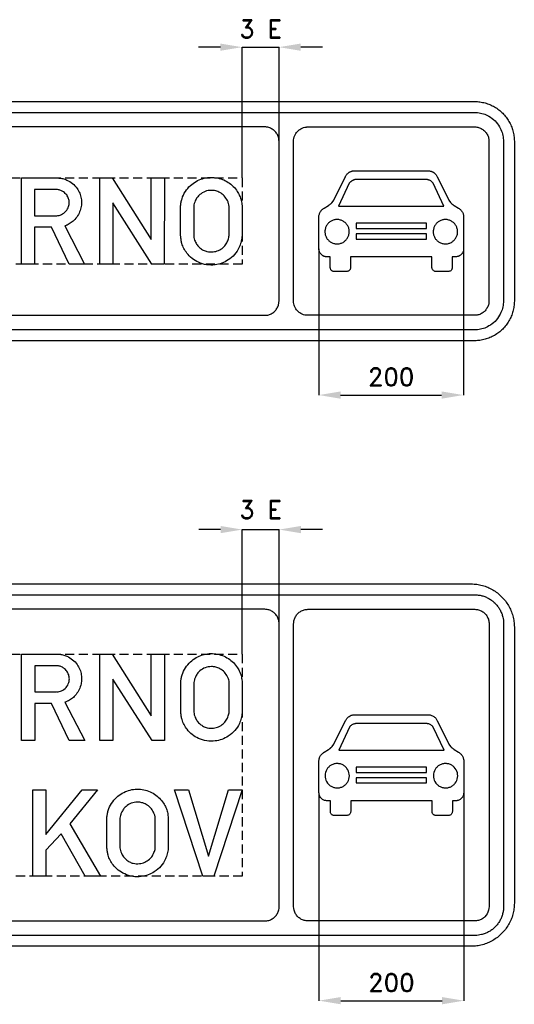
# Model space of a CAD drawing. Header units: millimetres. Extents: x -193 to 1370, y -329 to 1193.
# Tile 2 of 2: x 686 to 1370, y -165 to 1193. Entities that reach past the tile are written whole.
import ezdxf

# ---------------------------------------------------------------- set-up
doc = ezdxf.new("R2010")
doc.units = ezdxf.units.MM
doc.header["$LTSCALE"] = 5
doc.linetypes.add('ČÁRKOVANÁX2', pattern=[1.5, 1, -0.5])
doc.layers.add('Kóty', color=2, linetype='Continuous')
doc.layers.add('Značka', color=7, linetype='Continuous')
doc.styles.get("Standard").update_dxf_attribs({"font": 'romand.shx', "height": 25})
doc.dimstyles.new('Standard1', dxfattribs={"dimtxt": 25, "dimasz": 30, "dimexe": 0.18, "dimexo": 0.0625, "dimgap": 12.5, "dimtad": 1, "dimdec": 0, "dimzin": 0, "dimdsep": 46, "dimtxsty": 'Standard', "dimcen": 0.09, "dimadec": 0, "dimazin": 0, "dimtfac": 1, "dimtdec": 0, "dimtofl": 0, "dimtmove": 0, "dimatfit": 3, "dimfxl": 1, "dimtolj": 1, "dimtzin": 0, "dimarcsym": 0})

# ---------------------------------------------------------------- blocks, each defined once
blk = doc.blocks.new('*D10')
at = {"layer": 'Defpoints', "color": 0, "transparency": 16777216}
for p in [(1099.6, 876.9), (1299.2, 874.2), (1299.2, 675.1)]:
    blk.add_point(p, dxfattribs=at)
at = {"layer": 'Kóty', "color": 0, "lineweight": -2, "transparency": 16777216}
for p, q in [((1099.6, 876.8), (1099.6, 674.9)), ((1299.2, 874.2), (1299.2, 674.9)), ((1129.6, 675.1), (1269.2, 675.1))]:
    blk.add_line(p, q, dxfattribs=at)
at = {"layer": 'Kóty', "color": 0, "transparency": 16777216}
for points in [[(1129.6, 680.1), (1129.6, 670.1), (1099.6, 675.1)], [(1269.2, 680.1), (1269.2, 670.1), (1299.2, 675.1)]]:
    blk.add_solid(points, dxfattribs=at)
at = {"layer": 'Kóty', "color": 0, "transparency": 16777216, "insert": (1199.4, 700.1), "char_height": 25, "attachment_point": 5}
blk.add_mtext('\\A1;200', dxfattribs=at)
blk = doc.blocks.new('*D11')
at = {"layer": 'Defpoints', "color": 0, "transparency": 16777216}
for p in [(1099.8, 126.3), (1299.8, 126.3), (1299.8, -160.5)]:
    blk.add_point(p, dxfattribs=at)
at = {"layer": 'Kóty', "color": 0, "lineweight": -2, "transparency": 16777216}
for p, q in [((1099.8, 126.3), (1099.8, -160.7)), ((1299.8, 126.3), (1299.8, -160.7)), ((1129.8, -160.5), (1269.8, -160.5))]:
    blk.add_line(p, q, dxfattribs=at)
at = {"layer": 'Kóty', "color": 0, "transparency": 16777216}
for points in [[(1129.8, -155.5), (1129.8, -165.5), (1099.8, -160.5)], [(1269.8, -155.5), (1269.8, -165.5), (1299.8, -160.5)]]:
    blk.add_solid(points, dxfattribs=at)
at = {"layer": 'Kóty', "color": 0, "transparency": 16777216, "insert": (1199.8, -135.5), "char_height": 25, "attachment_point": 5}
blk.add_mtext('\\A1;200', dxfattribs=at)

msp = doc.modelspace()

# ---------------------------------------------------------------- linework, layer by layer
at = {"layer": 'Kóty'}
for p, q in [((963.6, 1155.1), (933.6, 1155.1)), ((993.6, 974.6), (993.6, 1155.2)), ((1044.6, 974.6), (1044.6, 1155.2)), ((1104.6, 1155.1), (1074.6, 1155.1)), ((963.8, 489.5), (933.8, 489.5)), ((993.8, 317.6), (993.8, 489.7)), ((1044.8, 317.6), (1044.8, 489.7)), ((1104.8, 489.5), (1074.8, 489.5))]:
    msp.add_line(p, q, dxfattribs=at)
for points in [[(993.6, 1155.1), (1044.6, 1155.1)], [(993.8, 489.5), (1044.8, 489.5)]]:
    msp.add_lwpolyline(points, dxfattribs=at)
for points in [[(963.6, 1160.1), (963.6, 1150.1), (993.6, 1155.1)], [(1074.6, 1160.1), (1074.6, 1150.1), (1044.6, 1155.1)], [(963.8, 494.5), (963.8, 484.5), (993.8, 489.5)], [(1074.8, 494.5), (1074.8, 484.5), (1044.8, 489.5)]]:
    msp.add_solid(points, dxfattribs=at)
at = {"layer": 'Značka', "color": 5}
for points in [[(277.1, 1080.1), (924.6, 1080.1), (943.6, 1080.1), (1314.6, 1080.1), (1314.8, 1080.1), (1315, 1080.1, -0.032187), (1322.1, 1079.6, -0.035442), (1329.1, 1078.1, -0.036278), (1335.9, 1075.8, -0.034421), (1342.2, 1072.6, -0.033718), (1348.1, 1068.7, -0.034078), (1353.5, 1063.9, -0.034199), (1358.2, 1058.6, -0.034241), (1362.1, 1052.7, -0.034034), (1365.3, 1046.3, -0.033395), (1367.6, 1039.6, -0.034109), (1369.1, 1032.6, -0.036744), (1369.6, 1025.5), (1369.6, 1025.3), (1369.6, 1025.1), (1369.6, 805.1), (1369.6, 804.8), (1369.6, 804.6, -0.032171), (1369.1, 797.5, -0.035429), (1367.6, 790.5, -0.03628), (1365.4, 783.8, -0.034417), (1362.1, 777.4, -0.03373), (1358.2, 771.5, -0.034083), (1353.5, 766.2, -0.034206), (1348.1, 761.4, -0.034234), (1342.2, 757.5, -0.034038), (1335.8, 754.3, -0.033409), (1329.1, 752, -0.034122), (1322.1, 750.5, -0.036743), (1315, 750.1), (1314.8, 750.1), (1314.6, 750.1), (943.6, 750.1)], [(274.1, 1065.1), (1314.6, 1065.1, -0.003559), (1316.7, 1065, -0.01065), (1318.8, 1064.8, -0.055538), (1326.9, 1063.2, -0.056145), (1334.6, 1059.7, -0.069745), (1342.9, 1053.4, -0.068381), (1349.2, 1045.1, -0.056441), (1352.7, 1037.4, -0.061164), (1354.4, 1029.2), (1354.5, 1027.1), (1354.6, 1025.1), (1354.6, 805.1), (1354.5, 803), (1354.4, 800.9, -0.055774), (1352.7, 792.7, -0.056174), (1349.2, 785.1, -0.069689), (1342.9, 776.7, -0.068357), (1334.6, 770.4, -0.056434), (1326.9, 766.9, -0.061163), (1318.8, 765.3, -0.012197), (1316.7, 765.1, -0.004056), (1314.6, 765.1), (274.1, 765.1)], [(243.8, 785.1), (1024.6, 785.1), (1024.9, 785.1), (1025.1, 785.1, 0.033856), (1027.7, 785.3, 0.035589), (1030.3, 785.9, 0.035976), (1032.7, 786.8, 0.034672), (1035, 788, 0.034152), (1037.2, 789.5, 0.034402), (1039.1, 791.3, 0.03454), (1040.8, 793.3, 0.034613), (1042.2, 795.5, 0.034386), (1043.3, 797.9, 0.03378), (1044, 800.4, 0.028202), (1044.4, 802.5, 0.030642), (1044.6, 804.6), (1044.6, 804.8), (1044.6, 805.1), (1044.6, 1025.1), (1044.6, 1025.3), (1044.6, 1025.6, 0.033836), (1044.4, 1028.2, 0.035611), (1043.8, 1030.7, 0.035976), (1042.9, 1033.2, 0.034672), (1041.6, 1035.5, 0.034131), (1040.1, 1037.6, 0.034453), (1038.4, 1039.6, 0.034559), (1036.4, 1041.2, 0.034552), (1034.1, 1042.6, 0.034382), (1031.8, 1043.7, 0.033961), (1029.3, 1044.5, 0.028182), (1027.2, 1044.9, 0.029981), (1025.1, 1045.1), (1024.8, 1045.1), (1024.6, 1045.1)], [(1334.6, 1025.1), (1334.6, 805.1), (1334.6, 804.8), (1334.6, 804.5, -0.033903), (1334.4, 801.9, -0.035566), (1333.8, 799.4, -0.035997), (1332.9, 796.9, -0.034652), (1331.6, 794.6, -0.034183), (1330.1, 792.5, -0.034453), (1328.4, 790.6, -0.034495), (1326.4, 788.9, -0.034585), (1324.1, 787.5, -0.034386), (1321.8, 786.4, -0.033766), (1319.3, 785.6, -0.028259), (1317.2, 785.2, -0.030642), (1315.1, 785.1), (1314.8, 785.1), (1314.6, 785.1), (1222.6, 785.1), (1084.6, 785.1, -0.003563), (1083.5, 785.1, -0.010682), (1082.5, 785.2, -0.055762), (1078.4, 786, -0.056127), (1074.6, 787.7, -0.069679), (1070.4, 790.9, -0.068421), (1067.3, 795.1, -0.056428), (1065.5, 798.9, -0.061033), (1064.7, 803), (1064.6, 804), (1064.6, 805.1), (1064.6, 1025.1), (1064.6, 1026.1), (1064.7, 1027.1, -0.055597), (1065.5, 1031.2, -0.056198), (1067.3, 1035.1, -0.069754), (1070.4, 1039.2, -0.068353), (1074.6, 1042.4, -0.056394), (1078.4, 1044.1, -0.061079), (1082.5, 1044.9, -0.012143), (1083.5, 1045, -0.004091), (1084.6, 1045.1), (1314.6, 1045.1), (1314.9, 1045.1), (1315.1, 1045.1, -0.033899), (1317.7, 1044.8, -0.035607), (1320.3, 1044.2, -0.035954), (1322.7, 1043.3, -0.034599), (1325, 1042.1, -0.034132), (1327.2, 1040.6, -0.0345), (1329.1, 1038.8, -0.034575), (1330.8, 1036.8, -0.034544), (1332.2, 1034.6, -0.034381), (1333.3, 1032.2, -0.033952), (1334, 1029.7, -0.028178), (1334.4, 1027.6, -0.029978), (1334.6, 1025.5), (1334.6, 1025.3), (1334.6, 1025.1)], [(1250.9, 984.6), (1252.1, 984.5, -0.013077), (1253.2, 984.2, -0.017171), (1254.2, 984, -0.021777), (1255.2, 983.7, -0.025144), (1256.3, 983.2, -0.021096), (1257.3, 982.7, -0.020125), (1258.3, 982), (1259.2, 981.3), (1260, 980.6), (1260.8, 979.8), (1261.5, 978.9), (1262.1, 978), (1262.5, 977.3), (1262.9, 976.5), (1279.1, 944.1), (1281.2, 941), (1281.5, 940.6), (1281.9, 940.3), (1282.3, 939.8), (1282.7, 939.4), (1283.1, 939.1), (1283.5, 938.7), (1283.9, 938.4), (1284.3, 938.1), (1284.7, 937.9), (1285, 937.6), (1285.7, 937.2), (1286.3, 936.8), (1292.4, 932.8), (1293.3, 932.3), (1294.2, 931.6), (1295.1, 930.9), (1295.9, 930), (1296.7, 929.2), (1297.3, 928.3), (1297.8, 927.4), (1298.3, 926.5), (1298.7, 925.7), (1299, 924.8), (1299.2, 923.8), (1299.4, 922.7), (1299.5, 922.2), (1299.6, 921.7), (1299.6, 876.9), (1299.4, 875.5), (1299.2, 874.2), (1298.8, 872.8, -0.040586), (1298.1, 871.4, -0.037369), (1297.4, 870.3, -0.031815), (1296.5, 869.3), (1295.6, 868.4, -0.027483), (1294.5, 867.6, -0.025952), (1293.6, 867.1, -0.031359), (1292.6, 866.6, -0.037155), (1291.3, 866.2, -0.024642), (1289.9, 866), (1289.2, 865.9), (1288.6, 865.8), (1283.9, 865.8), (1283.9, 851.1), (1283.7, 850), (1283.5, 849, -0.079463), (1282.8, 847.7, -0.085255), (1281.7, 846.6, -0.082569), (1280.1, 845.9, -0.025892), (1278.4, 845.5), (1261.3, 845.5, -0.019274), (1259.9, 845.8, -0.059521), (1258.6, 846.3, -0.076925), (1257.4, 847.2, -0.081023), (1256.5, 848.4, -0.063454), (1256.1, 849.7), (1255.8, 851.1), (1255.8, 865.8), (1143.4, 865.8), (1143.4, 851.1), (1143.2, 850.1, -0.042468), (1143, 849, -0.079394), (1142.2, 847.7, -0.08603), (1141.1, 846.6, -0.078895), (1139.6, 845.9, -0.024884), (1137.9, 845.5), (1120.8, 845.5, -0.020522), (1119.3, 845.8, -0.063616), (1118, 846.3, -0.077191), (1116.8, 847.2, -0.081526), (1116, 848.4, -0.064412), (1115.5, 849.7), (1115.3, 851.1), (1115.3, 865.8), (1110.6, 865.8), (1109.8, 865.9), (1109, 866, -0.024158), (1107.7, 866.3, -0.03665), (1106.5, 866.7, -0.030838), (1105.5, 867.1, -0.024376), (1104.6, 867.6, -0.028118), (1103.6, 868.4, -0.029197), (1102.6, 869.4, -0.033893), (1101.7, 870.5, -0.039889), (1100.9, 871.7, -0.041795), (1100.3, 873.1, -0.033801), (1099.9, 874.5), (1099.7, 875.7), (1099.6, 876.9), (1099.6, 921.7), (1099.7, 922.3), (1099.8, 922.9), (1100, 923.9), (1100.3, 924.9), (1100.5, 925.7), (1100.9, 926.5), (1101.4, 927.4), (1102, 928.4, -0.02158), (1102.6, 929.3, -0.025129), (1103.4, 930.2, -0.025956), (1104.3, 931, -0.020977), (1105.2, 931.8), (1106, 932.3), (1106.8, 932.8), (1112.9, 936.8), (1113.5, 937.2), (1114.2, 937.6), (1114.5, 937.9), (1114.9, 938.1), (1115.3, 938.4), (1115.7, 938.8), (1116.1, 939.1), (1116.5, 939.5), (1117, 939.9), (1117.4, 940.3), (1117.7, 940.7), (1118, 941), (1120.1, 944.1), (1136.2, 976.5), (1136.6, 977.1), (1136.9, 977.7), (1137.5, 978.7, -0.024915), (1138.2, 979.6), (1138.8, 980.2), (1139.5, 980.9, -0.019485), (1140.4, 981.7, -0.020162), (1141.4, 982.4, -0.023368), (1142.5, 983, -0.027123), (1143.6, 983.5, -0.028211), (1144.9, 984, -0.022805), (1146.2, 984.3, -0.011648), (1147.2, 984.5, -0.003886), (1148.3, 984.6), (1250.9, 984.6)], [(688.8, 855.6), (688.8, 974.6), (738.9, 974.6), (739.6, 974.6), (740.3, 974.5, -0.052875), (745.9, 973.7, -0.045262), (751.3, 971.8, -0.06875), (759.3, 967, -0.074114), (765.6, 960.2, -0.062854), (769.3, 953.5, -0.059665), (771.3, 946.1, -0.05513), (771.7, 938.9, -0.055177), (770.5, 931.7, -0.062319), (767.5, 924.1, -0.063053), (762.7, 917.5, -0.052736), (757.7, 913, -0.055205), (752, 909.7, -0.011394), (750.4, 909, -0.003807), (748.7, 908.4), (776.1, 855.6), (754.7, 855.6), (730.4, 906.6), (706.9, 906.6), (706.9, 855.6), (688.8, 855.6)], [(908.6, 934.1), (908.6, 935.1), (908.7, 936.1, -0.030686), (909.4, 941.1, -0.031077), (910.6, 945.9, -0.066297), (915.2, 955.8, -0.068476), (922.2, 964.1, -0.061858), (930, 969.8, -0.059933), (938.8, 973.6, -0.057342), (948, 975.3, -0.057585), (957.4, 975, -0.056914), (966.3, 972.7, -0.057502), (974.5, 968.5, -0.055379), (981.4, 962.9, -0.053459), (986.9, 956, -0.043017), (990.2, 950, -0.048855), (992.4, 943.5, -0.022706), (993.1, 940, -0.012948), (993.5, 936.4), (993.5, 935.8), (993.6, 935.2), (993.6, 895.4), (993.5, 894.5), (993.4, 893.5, -0.035768), (992.1, 886.2, -0.047842), (989.6, 879.1, -0.078799), (983.3, 869.1, -0.073095), (974.2, 861.5, -0.060122), (965.6, 857.1, -0.059847), (956.2, 854.8, -0.071109), (944.5, 854.9, -0.074185), (933.3, 858.3, -0.066037), (924.5, 863.7, -0.061695), (917.3, 871.1, -0.047092), (913.2, 877.4, -0.05388), (910.4, 884.4, -0.030233), (909.4, 889.1, -0.017672), (908.8, 893.8), (908.7, 894.9), (908.6, 896), (908.6, 934.1)], [(1272.3, 935.5), (1257.5, 967.4), (1257, 967.9), (1256.6, 968.4), (1255.7, 969.2, 0.027624), (1254.9, 970), (1254.1, 970.5), (1253.2, 971), (1252.3, 971.4, 0.018861), (1251.4, 971.8, 0.018443), (1250.5, 972.1, 0.021048), (1249.6, 972.3, 0.021347), (1248.7, 972.4, 0.017914), (1247.8, 972.5, 0.009609), (1247.1, 972.5), (1246.3, 972.5), (1152.8, 972.5, 0.003693), (1152, 972.5, 0.011156), (1151.2, 972.5, 0.017825), (1150.3, 972.4, 0.020794), (1149.4, 972.3, 0.020064), (1148.5, 972.1, 0.017439), (1147.7, 971.8, 0.017638), (1146.8, 971.4, 0.017476), (1146, 971, 0.020563), (1145.1, 970.5, 0.025138), (1144.2, 969.9, 0.028347), (1143.3, 969.1, 0.017857), (1142.5, 968.2), (1142.1, 967.8), (1141.7, 967.4), (1126.9, 935.5), (1272.3, 935.5)], [(706.9, 958.5), (706.9, 922.4), (736.1, 922.4), (736.8, 922.5), (737.6, 922.5, 0.040787), (740.9, 923, 0.049419), (744, 924.1, 0.110768), (750.3, 928.7, 0.114763), (754, 935.4, 0.085168), (754.8, 940.7, 0.080085), (753.9, 946, 0.08408), (751.3, 951.2, 0.081233), (747, 955.3, 0.067091), (743.1, 957.5, 0.082112), (738.7, 958.5), (738.2, 958.5), (737.7, 958.5), (706.9, 958.5)], [(926.7, 934.1), (926.7, 896), (926.8, 895.3), (926.8, 894.6, 0.037584), (927.5, 890.8, 0.041676), (928.7, 887.2, 0.062893), (931.5, 882.3, 0.060173), (935.4, 878.2, 0.059427), (940, 875, 0.064337), (945.1, 873.1, 0.050509), (949.4, 872.5, 0.044565), (953.7, 872.7, 0.073918), (961, 874.6, 0.08501), (967.4, 878.7, 0.073642), (971.6, 883.6, 0.063581), (974.3, 889.4, 0.033212), (975.2, 892.3, 0.042655), (975.5, 895.3), (975.6, 895.7), (975.6, 896.1), (975.6, 934), (975.6, 934.7), (975.6, 935.3, 0.062613), (974.9, 939.5, 0.048324), (973.3, 943.4, 0.076906), (968.9, 949.8, 0.083776), (962.8, 954.5, 0.069864), (957.1, 956.8, 0.066679), (950.9, 957.5, 0.08852), (942.5, 956, 0.098118), (935.2, 951.6, 0.06286), (931.5, 947.7, 0.051395), (928.9, 943, 0.039545), (927.5, 939.3, 0.050768), (926.8, 935.4), (926.7, 934.7), (926.7, 934.1)], [(1141.6, 900.5), (1141.4, 902.5, 0.029215), (1141.1, 904.6, 0.038467), (1140.4, 906.7, 0.034221), (1139.4, 908.7, 0.033165), (1138.2, 910.5, 0.034396), (1136.8, 912.2, 0.034639), (1135.2, 913.7, 0.034369), (1133.4, 914.9, 0.034396), (1131.4, 915.9, 0.034462), (1129.3, 916.6, 0.034442), (1127.2, 917.1, 0.034403), (1125, 917.3, 0.034401), (1122.8, 917.2, 0.03444), (1120.6, 916.7, 0.034443), (1118.5, 916.1, 0.034407), (1116.5, 915.1, 0.034419), (1114.7, 913.9, 0.034423), (1113, 912.5, 0.034403), (1111.6, 910.9, 0.03442), (1110.3, 909, 0.034438), (1109.3, 907.1, 0.034438), (1108.6, 905, 0.034391), (1108.1, 902.9, 0.034459), (1108, 900.7, 0.034457), (1108.1, 898.5, 0.03444), (1108.5, 896.3, 0.034381), (1109.1, 894.2, 0.03438), (1110.1, 892.2, 0.034419), (1111.3, 890.4, 0.034402), (1112.7, 888.7, 0.034347), (1114.4, 887.2, 0.034405), (1116.2, 886, 0.034401), (1118.1, 885, 0.034369), (1120.2, 884.3, 0.034384), (1122.3, 883.8, 0.034434), (1124.5, 883.6, 0.034429), (1126.7, 883.7, 0.034419), (1128.9, 884.2, 0.034417), (1131, 884.8, 0.034407), (1133, 885.8, 0.034446), (1134.8, 887, 0.034385), (1136.5, 888.4, 0.034355), (1138, 890, 0.034595), (1139.2, 891.9, 0.034364), (1140.2, 893.8, 0.033725), (1140.9, 895.9, 0.034414), (1141.4, 898, 0.037305), (1141.6, 900.2), (1141.6, 900.3), (1141.6, 900.5)], [(1291.2, 900.5), (1291, 902.5, 0.029215), (1290.7, 904.6, 0.038467), (1290, 906.7, 0.034272), (1289.1, 908.7, 0.033118), (1287.9, 910.5, 0.034396), (1286.5, 912.2, 0.034713), (1284.8, 913.7, 0.034369), (1283, 914.9, 0.034372), (1281.1, 915.9, 0.034442), (1279, 916.6, 0.034442), (1276.8, 917.1, 0.0344), (1274.6, 917.3, 0.034402), (1272.4, 917.2, 0.03444), (1270.3, 916.7, 0.034462), (1268.2, 916.1, 0.034429), (1266.2, 915.1, 0.034419), (1264.4, 913.9, 0.034423), (1262.7, 912.5, 0.034403), (1261.2, 910.9, 0.03442), (1260, 909, 0.034438), (1259, 907.1, 0.034438), (1258.2, 905, 0.034391), (1257.8, 902.9, 0.034348), (1257.6, 900.7, 0.034346), (1257.7, 898.5, 0.03444), (1258.1, 896.3, 0.034434), (1258.8, 894.2, 0.034431), (1259.7, 892.2, 0.034419), (1260.9, 890.4, 0.034402), (1262.4, 888.7, 0.034382), (1264, 887.2, 0.034405), (1265.8, 886, 0.034428), (1267.8, 885, 0.034386), (1269.9, 884.3, 0.034398), (1272, 883.8, 0.034434), (1274.2, 883.6, 0.034429), (1276.4, 883.7, 0.034419), (1278.6, 884.2, 0.034417), (1280.6, 884.8, 0.034407), (1282.6, 885.8, 0.034446), (1284.5, 887, 0.034347), (1286.1, 888.4, 0.034398), (1287.6, 890, 0.034595), (1288.9, 891.9, 0.034364), (1289.9, 893.8, 0.033672), (1290.6, 895.9, 0.034468), (1291.1, 898, 0.03725), (1291.2, 900.2), (1291.2, 900.3), (1291.2, 900.5)], [(1163.6, 414.5), (1309.6, 414.5), (1309.8, 414.5), (1310.1, 414.5, -0.03218), (1317.8, 414, -0.035438), (1325.4, 412.4, -0.036258), (1332.8, 409.9, -0.034418), (1339.7, 406.4, -0.033718), (1346.2, 402.1, -0.034085), (1352, 396.9, -0.034214), (1357.2, 391.1, -0.034232), (1361.5, 384.6, -0.034043), (1364.9, 377.7, -0.033431), (1367.5, 370.3, -0.034129), (1369.1, 362.7, -0.036733), (1369.6, 355), (1369.6, 354.7), (1369.6, 354.5), (1369.6, -25.5), (1369.6, -25.7), (1369.6, -26, -0.032179), (1369, -33.7, -0.035426), (1367.5, -41.3, -0.036267), (1365, -48.7, -0.034424), (1361.5, -55.6, -0.033705), (1357.2, -62.1, -0.034079), (1352, -67.9, -0.034212), (1346.2, -73.1, -0.034232), (1339.7, -77.4, -0.034045), (1332.8, -80.9, -0.033411), (1325.4, -83.4, -0.034125), (1317.8, -85, -0.036744), (1310.1, -85.5), (1309.8, -85.5), (1309.6, -85.5), (929.6, -85.5), (929.4, -85.5), (279.9, -85.5)], [(276, 399.5), (1314.8, 399.5), (1315.3, 399.5), (1315.8, 399.5, -0.033584), (1321, 399, -0.035612), (1326.1, 397.9, -0.036056), (1331.1, 396.1, -0.034665), (1335.7, 393.6, -0.034138), (1340, 390.6, -0.03443), (1343.8, 387, -0.03456), (1347.1, 383, -0.034609), (1349.9, 378.6, -0.034372), (1352.1, 373.8, -0.033696), (1353.7, 368.8, -0.02823), (1354.5, 364.7, -0.030672), (1354.8, 360.5), (1354.8, 360), (1354.8, 359.5), (1354.8, -30.5), (1354.8, -31), (1354.8, -31.5, -0.033603), (1354.3, -36.8, -0.035618), (1353.1, -41.9, -0.036038), (1351.3, -46.8, -0.034691), (1348.9, -51.4, -0.034145), (1345.9, -55.7, -0.034424), (1342.3, -59.5, -0.034546), (1338.3, -62.9, -0.034547), (1333.9, -65.7, -0.034397), (1329.1, -67.9, -0.03397), (1324.1, -69.4, -0.028195), (1319.9, -70.2, -0.029992), (1315.7, -70.5, -0.002624), (1315.2, -70.5), (1314.8, -70.5), (276, -70.5)], [(1044.8, -30.5), (1044.8, 359.5), (1044.8, 359.8), (1044.8, 360, 0.033342), (1044.5, 362.6, 0.035616), (1043.9, 365.2, 0.036105), (1043.1, 367.6, 0.034649), (1041.8, 369.9, 0.034099), (1040.3, 372.1, 0.034446), (1038.5, 374, 0.034573), (1036.5, 375.7, 0.034615), (1034.3, 377.1, 0.034395), (1031.9, 378.2, 0.033758), (1029.4, 378.9, 0.028216), (1027.4, 379.3, 0.030632), (1025.2, 379.5), (1025, 379.5), (1024.8, 379.5), (256, 379.5)], [(1084.8, -50.5), (1084.7, -50.5), (1084.6, -50.5, -0.032178), (1082, -50.3, -0.03544), (1079.5, -49.8, -0.03628), (1077, -49, -0.034422), (1074.7, -47.8, -0.033716), (1072.6, -46.4, -0.034041), (1070.6, -44.6, -0.034222), (1068.9, -42.7, -0.034203), (1067.5, -40.5), (1066.3, -38.2), (1065.5, -35.8), (1064.9, -33.2), (1064.8, -30.7), (1064.8, -30.6), (1064.8, -30.5), (1064.8, 359.5), (1064.8, 359.6), (1064.8, 359.7, -0.032179), (1065, 362.2, -0.035489), (1065.5, 364.8, -0.036237), (1066.3, 367.2, -0.034377), (1067.5, 369.5, -0.03369), (1068.9, 371.7, -0.034081), (1070.6, 373.6, -0.034215), (1072.6, 375.4, -0.034251), (1074.7, 376.8, -0.034077), (1077, 378, -0.033414), (1079.5, 378.8, -0.034124), (1082, 379.3, -0.03674), (1084.6, 379.5), (1084.7, 379.5), (1084.8, 379.5), (1314.8, 379.5), (1314.8, 379.5), (1314.9, 379.5, -0.032178), (1317.5, 379.3, -0.035447), (1320, 378.8, -0.036244), (1322.5, 378, -0.034414), (1324.8, 376.8, -0.033693), (1327, 375.4, -0.034105), (1328.9, 373.6, -0.034195), (1330.6, 371.7, -0.034246), (1332.1, 369.5, -0.034071), (1333.2, 367.2, -0.033373), (1334.1, 364.8, -0.034174), (1334.6, 362.2, -0.036718), (1334.8, 359.7), (1334.8, 359.6), (1334.8, 359.5), (1334.8, -30.5), (1334.8, -30.6), (1334.8, -30.7), (1334.6, -33.2), (1334.1, -35.8), (1333.2, -38.2), (1332.1, -40.5), (1330.6, -42.7), (1328.9, -44.6, -0.034172), (1327, -46.4, -0.034205), (1324.8, -47.8, -0.034029), (1322.5, -49, -0.033389), (1320, -49.8, -0.03413), (1317.5, -50.3, -0.036743), (1314.9, -50.5), (1314.8, -50.5), (1314.8, -50.5), (1084.8, -50.5)], [(689, 198.5), (689, 317.5), (739.1, 317.5), (739.8, 317.5, -0.00544), (740.5, 317.5, -0.052875), (746.1, 316.7, -0.045247), (751.5, 314.7, -0.06875), (759.5, 310, -0.074112), (765.7, 303.2, -0.062852), (769.5, 296.5, -0.059667), (771.5, 289, -0.05513), (771.9, 281.8, -0.055174), (770.7, 274.7, -0.062314), (767.7, 267.1, -0.063049), (762.9, 260.4, -0.052743), (757.9, 255.9, -0.055197), (752.2, 252.6, -0.01141), (750.6, 251.9), (748.9, 251.3), (776.2, 198.5), (754.8, 198.5), (730.5, 249.5), (707.1, 249.5), (707.1, 198.5), (689, 198.5)], [(908.8, 277.1), (908.8, 278.1), (908.9, 279, -0.030684), (909.5, 284, -0.031079), (910.8, 288.9, -0.066298), (915.4, 298.7, -0.06848), (922.4, 307, -0.061861), (930.2, 312.8, -0.059933), (939, 316.5, -0.057345), (948.2, 318.3, -0.057578), (957.5, 317.9, -0.056911), (966.5, 315.7, -0.057502), (974.6, 311.5, -0.055376), (981.6, 305.9, -0.053459), (987.1, 298.9, -0.043019), (990.4, 292.9, -0.048857), (992.6, 286.4, -0.022703), (993.2, 282.9), (993.7, 279.3), (993.7, 278.8), (993.8, 278.2), (993.8, 238.3), (993.7, 237.4), (993.6, 236.5, -0.035767), (992.3, 229.1, -0.047843), (989.8, 222, -0.078796), (983.5, 212.1, -0.073097), (974.4, 204.4, -0.060119), (965.8, 200, -0.059844), (956.4, 197.8, -0.071111), (944.7, 197.9, -0.074183), (933.5, 201.3, -0.066037), (924.7, 206.6, -0.061693), (917.5, 214, -0.047092), (913.4, 220.4, -0.053884), (910.6, 227.4, -0.030235), (909.6, 232, -0.017673), (909, 236.8), (908.9, 237.9), (908.8, 238.9), (908.8, 277.1)], [(707.1, 301.5), (707.1, 265.4), (736.3, 265.4, 0.001977), (737, 265.4, 0.005972), (737.8, 265.4, 0.040787), (741.1, 266, 0.049419), (744.2, 267, 0.110775), (750.5, 271.6, 0.114761), (754.2, 278.4, 0.085167), (755, 283.7, 0.080083), (754.1, 288.9, 0.084085), (751.4, 294.1, 0.081226), (747.2, 298.2, 0.067109), (743.3, 300.5, 0.082132), (738.9, 301.4), (738.4, 301.4), (737.9, 301.5), (707.1, 301.5)], [(926.9, 277), (926.9, 238.9), (926.9, 238.2), (927, 237.5, 0.037583), (927.6, 233.7, 0.041676), (928.9, 230.1, 0.062898), (931.7, 225.2, 0.060173), (935.6, 221.1, 0.059418), (940.1, 218, 0.064326), (945.3, 216.1, 0.050523), (949.6, 215.4, 0.044572), (953.9, 215.6, 0.07391), (961.2, 217.5, 0.085007), (967.5, 221.6, 0.073636), (971.8, 226.5, 0.063585), (974.5, 232.4, 0.03321), (975.4, 235.3, 0.042657), (975.7, 238.3), (975.7, 238.7), (975.8, 239), (975.8, 276.9), (975.8, 277.6), (975.8, 278.3, 0.062616), (975.1, 282.4, 0.048328), (973.5, 286.4, 0.076903), (969.1, 292.8, 0.08377), (963, 297.4, 0.069869), (957.3, 299.7, 0.06667), (951.1, 300.4, 0.088523), (942.6, 298.9, 0.098122), (935.4, 294.6, 0.062856), (931.7, 290.6, 0.051404), (929.1, 286, 0.039543), (927.7, 282.2, 0.050765), (927, 278.3), (926.9, 277.7), (926.9, 277)], [(1251.1, 234.1), (1252.3, 233.9), (1253.4, 233.7), (1254.4, 233.4), (1255.4, 233.1), (1256.5, 232.7), (1257.5, 232.1), (1258.5, 231.5), (1259.4, 230.7), (1260.2, 230), (1261, 229.2), (1261.7, 228.4), (1262.3, 227.4), (1262.7, 226.7), (1263.1, 226), (1279.3, 193.5), (1281.4, 190.4), (1281.7, 190.1), (1282.1, 189.7), (1282.5, 189.3), (1282.9, 188.9), (1283.3, 188.5), (1283.7, 188.2), (1284.1, 187.9), (1284.5, 187.6), (1284.9, 187.3), (1285.2, 187.1), (1285.9, 186.6), (1286.5, 186.2), (1292.6, 182.3), (1293.5, 181.7), (1294.3, 181.1), (1295.3, 180.3), (1296.1, 179.5), (1296.8, 178.6), (1297.5, 177.7), (1298, 176.8), (1298.5, 175.9), (1298.8, 175.1), (1299.1, 174.3), (1299.4, 173.2), (1299.6, 172.1), (1299.7, 171.6), (1299.8, 171.1), (1299.8, 126.3), (1299.6, 125), (1299.4, 123.7), (1299, 122.2), (1298.3, 120.9), (1297.6, 119.7), (1296.7, 118.7), (1295.8, 117.8), (1294.7, 117.1), (1293.8, 116.5), (1292.8, 116.1, -0.037155), (1291.4, 115.7, -0.024621), (1290.1, 115.4), (1289.4, 115.3), (1288.8, 115.3), (1284, 115.3), (1284, 100.5), (1283.9, 99.5), (1283.7, 98.5, -0.07948), (1283, 97.1, -0.085234), (1281.8, 96, -0.082592), (1280.3, 95.3, -0.025875), (1278.6, 94.9), (1261.5, 94.9, -0.019315), (1260.1, 95.2, -0.059562), (1258.8, 95.7, -0.076958), (1257.6, 96.6, -0.081006), (1256.7, 97.8), (1256.2, 99.1), (1256, 100.5), (1256, 115.3), (1143.6, 115.3), (1143.6, 100.5), (1143.4, 99.5), (1143.2, 98.5, -0.079389), (1142.4, 97.1, -0.085995), (1141.3, 96, -0.078903), (1139.7, 95.3, -0.024858), (1138.1, 94.9), (1121, 94.9, -0.020562), (1119.5, 95.2, -0.063588), (1118.1, 95.7, -0.077207), (1117, 96.6, -0.081515), (1116.1, 97.9, -0.064408), (1115.7, 99.2), (1115.5, 100.5), (1115.5, 115.3), (1110.8, 115.3), (1110, 115.4), (1109.2, 115.5, -0.024112), (1107.9, 115.7, -0.03665), (1106.7, 116.1), (1105.7, 116.5), (1104.8, 117.1), (1103.8, 117.9), (1102.8, 118.8), (1101.8, 119.9), (1101.1, 121.1), (1100.5, 122.5), (1100.1, 124), (1099.9, 125.2), (1099.8, 126.3), (1099.8, 171.1), (1099.9, 171.7), (1100, 172.3), (1100.2, 173.4), (1100.4, 174.4), (1100.7, 175.2), (1101.1, 175.9), (1101.6, 176.9), (1102.1, 177.8), (1102.8, 178.8), (1103.6, 179.6), (1104.5, 180.5), (1105.4, 181.2), (1106.2, 181.8), (1107, 182.3), (1113, 186.2), (1113.7, 186.6), (1114.4, 187.1), (1114.7, 187.3), (1115, 187.6), (1115.5, 187.9), (1115.9, 188.2), (1116.3, 188.6), (1116.7, 189), (1117.2, 189.4), (1117.6, 189.8), (1117.9, 190.1), (1118.2, 190.4), (1120.3, 193.5), (1136.4, 226), (1136.8, 226.5), (1137.1, 227.1), (1137.7, 228.1), (1138.4, 229), (1139, 229.7), (1139.7, 230.3), (1140.6, 231.1), (1141.6, 231.8), (1142.7, 232.4), (1143.8, 233, -0.028275), (1145.1, 233.4, -0.022739), (1146.4, 233.7), (1147.4, 233.9), (1148.4, 234.1), (1251.1, 234.1)], [(1272.5, 185), (1257.7, 216.8), (1257.2, 217.3), (1256.8, 217.8), (1255.9, 218.7), (1255, 219.4), (1254.3, 220), (1253.4, 220.4), (1252.5, 220.9), (1251.6, 221.3), (1250.7, 221.5), (1249.8, 221.7, 0.02138), (1248.9, 221.9, 0.017959), (1248, 222, 0.009524), (1247.2, 222), (1246.5, 222), (1153, 222, 0.003656), (1152.2, 222, 0.011119), (1151.4, 221.9, 0.017758), (1150.5, 221.9, 0.020794), (1149.6, 221.7, 0.020132), (1148.7, 221.5), (1147.9, 221.2), (1147, 220.9), (1146.1, 220.4), (1145.3, 219.9), (1144.4, 219.3), (1143.5, 218.5), (1142.6, 217.6), (1142.3, 217.2), (1141.9, 216.8), (1127.1, 185), (1272.5, 185)], [(1141.8, 149.9), (1141.6, 152), (1141.2, 154), (1140.6, 156.1), (1139.6, 158.1), (1138.4, 160, 0.034369), (1137, 161.6, 0.034619), (1135.4, 163.1, 0.034397), (1133.5, 164.3, 0.034365), (1131.6, 165.3, 0.034449), (1129.5, 166.1, 0.034438), (1127.4, 166.5, 0.034423), (1125.2, 166.7, 0.034424), (1123, 166.6, 0.034418), (1120.8, 166.2, 0.034403), (1118.7, 165.5, 0.034419), (1116.7, 164.6, 0.034425), (1114.9, 163.4, 0.034423), (1113.2, 161.9, 0.034393), (1111.7, 160.3, 0.034409), (1110.5, 158.5, 0.034441), (1109.5, 156.5), (1108.8, 154.5), (1108.3, 152.3), (1108.1, 150.1), (1108.3, 147.9), (1108.7, 145.8), (1109.3, 143.7), (1110.3, 141.7), (1111.5, 139.8, 0.034393), (1112.9, 138.2, 0.034378), (1114.5, 136.7, 0.034417), (1116.4, 135.4, 0.034431), (1118.3, 134.4, 0.034402), (1120.4, 133.7, 0.034411), (1122.5, 133.2, 0.034413), (1124.7, 133.1, 0.03441), (1126.9, 133.2, 0.034406), (1129.1, 133.6, 0.03441), (1131.2, 134.3, 0.034407), (1133.2, 135.2, 0.034429), (1135, 136.4, 0.034406), (1136.7, 137.9, 0.034378), (1138.2, 139.5, 0.034592), (1139.4, 141.3), (1140.4, 143.3), (1141.1, 145.3), (1141.6, 147.5), (1141.8, 149.7), (1141.8, 149.8), (1141.8, 149.9)], [(1291.4, 149.9), (1291.2, 152), (1290.9, 154), (1290.2, 156.1), (1289.3, 158.1), (1288.1, 160), (1286.6, 161.6, 0.034693), (1285, 163.1, 0.034397), (1283.2, 164.3, 0.034341), (1281.2, 165.3, 0.034429), (1279.2, 166.1, 0.034429), (1277, 166.5, 0.034414), (1274.8, 166.7, 0.034429), (1272.6, 166.6, 0.034426), (1270.5, 166.2, 0.034403), (1268.4, 165.5, 0.034419), (1266.4, 164.6, 0.034425), (1264.5, 163.4, 0.034423), (1262.9, 161.9, 0.034393), (1261.4, 160.3), (1260.2, 158.5), (1259.2, 156.5), (1258.4, 154.5), (1258, 152.3), (1257.8, 150.1), (1257.9, 147.9), (1258.3, 145.8), (1259, 143.7), (1259.9, 141.7), (1261.1, 139.8), (1262.6, 138.2, 0.034413), (1264.2, 136.7, 0.034417), (1266, 135.4, 0.034458), (1268, 134.4, 0.034419), (1270, 133.7, 0.034425), (1272.2, 133.2, 0.034413), (1274.4, 133.1, 0.034416), (1276.6, 133.2, 0.034406), (1278.7, 133.6, 0.03441), (1280.8, 134.3, 0.034407), (1282.8, 135.2, 0.034429), (1284.7, 136.4, 0.034368), (1286.3, 137.9, 0.034421), (1287.8, 139.5), (1289.1, 141.3), (1290.1, 143.3), (1290.8, 145.3), (1291.3, 147.5), (1291.4, 149.7), (1291.4, 149.8), (1291.4, 149.9)], [(806.7, 90.1), (806.7, 91.1), (806.8, 92, -0.030684), (807.5, 97, -0.031064), (808.7, 101.9, -0.066293), (813.3, 111.7, -0.06848), (820.3, 120, -0.061862), (828.1, 125.8, -0.059929), (836.9, 129.5, -0.057343), (846.1, 131.3, -0.057582), (855.4, 130.9, -0.056914), (864.4, 128.7, -0.057498), (872.5, 124.5, -0.05538), (879.5, 118.9, -0.05346), (885, 111.9, -0.043035), (888.3, 105.9, -0.048855), (890.5, 99.4, -0.022703), (891.1, 95.9), (891.6, 92.3), (891.6, 91.8), (891.7, 91.2), (891.7, 51.3), (891.6, 50.4), (891.5, 49.5, -0.035769), (890.2, 42.1, -0.047843), (887.7, 35, -0.078793), (881.4, 25.1, -0.073098), (872.3, 17.4, -0.060118), (863.7, 13, -0.059846), (854.3, 10.8, -0.071111), (842.6, 10.9, -0.074186), (831.4, 14.3, -0.066041), (822.6, 19.6, -0.061698), (815.4, 27, -0.047092), (811.3, 33.4, -0.053883), (808.5, 40.4, -0.030237), (807.5, 45, -0.017686), (806.9, 49.8), (806.8, 50.9), (806.7, 51.9), (806.7, 90.1)], [(824.8, 90), (824.8, 51.9), (824.8, 51.2), (824.9, 50.5, 0.037583), (825.5, 46.7, 0.041677), (826.8, 43.1, 0.062897), (829.6, 38.2, 0.060177), (833.5, 34.1, 0.059422), (838.1, 31, 0.064324), (843.2, 29.1, 0.050517), (847.5, 28.4, 0.044569), (851.8, 28.6, 0.073908), (859.1, 30.5, 0.085003), (865.5, 34.6, 0.073624), (869.7, 39.5, 0.063574), (872.4, 45.4, 0.033208), (873.3, 48.3, 0.042658), (873.6, 51.3), (873.6, 51.7), (873.7, 52), (873.7, 89.9), (873.7, 90.6), (873.7, 91.3, 0.062614), (873, 95.4, 0.048325), (871.4, 99.4, 0.076911), (867, 105.8, 0.083777), (860.9, 110.4, 0.069867), (855.2, 112.7, 0.066674), (849, 113.4, 0.088522), (840.5, 111.9, 0.098125), (833.3, 107.6, 0.062838), (829.6, 103.6, 0.051401), (827, 99, 0.039542), (825.6, 95.2, 0.050734), (824.9, 91.3), (824.8, 90.7), (824.8, 90)], [(256, -50.5), (1024.8, -50.5), (1025, -50.5), (1025.3, -50.5, 0.033363), (1027.9, -50.3, 0.035596), (1030.5, -49.7, 0.036116), (1032.9, -48.8, 0.034658), (1035.2, -47.6, 0.034113), (1037.4, -46, 0.034431), (1039.3, -44.3, 0.034586), (1041, -42.3, 0.034614), (1042.3, -40, 0.034372), (1043.4, -37.7), (1044.2, -35.2), (1044.6, -33.1), (1044.8, -31), (1044.8, -30.7), (1044.8, -30.5)]]:
    msp.add_lwpolyline(points, format="xyb", dxfattribs=at)
for points in [[(1024.6, 1045.1), (243.8, 1045.1)], [(796.9, 855.6), (796.9, 974.6), (814, 974.6), (868, 889.6), (868, 974.6), (886.3, 974.6), (886.1, 855.6), (869, 855.6), (814.9, 940.4), (814.9, 855.6), (796.9, 855.6)], [(1248.1, 904.9), (1248.1, 912.4), (1151.1, 912.4), (1151.1, 904.9), (1248.1, 904.9)], [(1248.1, 890.4), (1248.1, 897.5), (1151.1, 897.5), (1151.1, 890.4), (1248.1, 890.4)], [(943.6, 750.1), (277.1, 750.1)], [(279.9, 414.5), (929.6, 414.5), (1163.6, 414.5)], [(797.1, 198.5), (797.1, 317.5), (814.2, 317.5), (868.2, 232.6), (868.2, 317.5), (886.4, 317.5), (886.3, 198.5), (869.2, 198.5), (815.1, 283.3), (815.1, 198.5), (797.1, 198.5)], [(1248.3, 154.3), (1248.3, 161.8), (1151.3, 161.8), (1151.3, 154.3), (1248.3, 154.3)], [(1248.3, 139.9), (1248.3, 147), (1151.3, 147), (1151.3, 139.9), (1248.3, 139.9)], [(704.7, 11.5), (704.7, 130.5), (722.7, 130.5), (722.7, 68.8), (772.7, 130.5), (794, 130.5), (755.7, 83.7), (798.2, 11.5), (777, 11.5), (743.9, 69.8), (722.7, 47.4), (722.7, 11.5), (704.7, 11.5)], [(939.5, 11.5), (900.1, 130.5), (919.4, 130.5), (947, 39.1), (974.6, 130.5), (993.8, 130.5), (954.5, 11.5), (939.5, 11.5)]]:
    msp.add_lwpolyline(points, dxfattribs=at)
at = {"layer": 'Značka', "color": 6, "linetype": 'ČÁRKOVANÁX2', "ltscale": 2.5}
for points in [[(355.6, 855.6), (355.6, 974.6), (993.6, 974.6), (993.6, 855.6), (355.6, 855.6)], [(355.6, 11.5), (355.6, 317.5), (993.8, 317.5), (993.8, 11.5), (355.6, 11.5)]]:
    msp.add_lwpolyline(points, dxfattribs=at)

# ---------------------------------------------------------------- texts
at = {"layer": 'Kóty', "char_height": 25, "attachment_point": 5}
for insert in [(1019.3, 1180.1), (1019.4, 516.9)]:
    msp.add_mtext('\\A1;3 E', dxfattribs=dict(at, insert=insert))

# ---------------------------------------------------------------- dimensions: what is measured, and where the dimension line sits
at = {"layer": 'Kóty'}
for base, p1, p2, picture, middle in [((1299.2, 675.1), (1099.6, 876.9), (1299.2, 874.2), '*D10', (1199.4, 700.1)), ((1299.8, -160.5), (1099.8, 126.3), (1299.8, 126.3), '*D11', (1199.8, -135.5))]:
    dim = msp.add_linear_dim(base=base, p1=p1, p2=p2, dimstyle='Standard1', dxfattribs=at)
    dim.commit()
    dim.dimension.update_dxf_attribs({"geometry": picture, "text_midpoint": middle})

doc.saveas('drawing.dxf')
